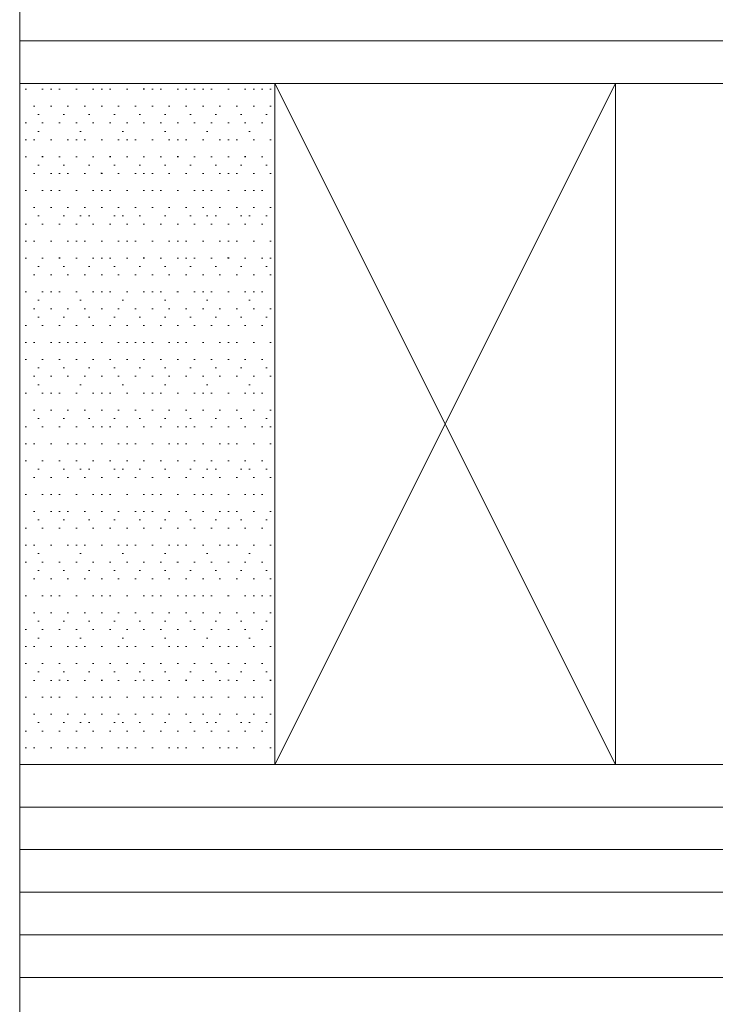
# Model space of a CAD drawing. Header units: inches. Extents: x -96941 to 10978768, y -673 to 1070890.
# Tile 48 of 256: x 55794 to 55810, y 3632 to 3655. Entities that reach past the tile are written whole.
import ezdxf

# ---------------------------------------------------------------- set-up
doc = ezdxf.new("R2010")
doc.units = ezdxf.units.IN
for name, color, linetype, lineweight in [('_MB_inne_0.15', 251, 'Continuous', 15), ('_MB_kreskowanie_szklo_0.09', 157, 'Continuous', 9), ('_MB_kreskowanie_szklo_0.09 @ 1', 157, 'Continuous', 9), ('_MB_kreskowanie_szklo_0.09 @ 1.5', 157, 'Continuous', 9), ('_MB_kreskowanie_szklo_0.09 @ 10', 157, 'Continuous', 9), ('_MB_kreskowanie_szklo_0.09 @ 100', 157, 'Continuous', 9), ('_MB_kreskowanie_szklo_0.09 @ 2', 157, 'Continuous', 9), ('_MB_kreskowanie_szklo_0.09 @ 2.5', 157, 'Continuous', 9), ('_MB_kreskowanie_szklo_0.09 @ 20', 157, 'Continuous', 9), ('_MB_kreskowanie_szklo_0.09 @ 25', 157, 'Continuous', 9), ('_MB_kreskowanie_szklo_0.09 @ 4', 157, 'Continuous', 9), ('_MB_kreskowanie_szklo_0.09 @ 5', 157, 'Continuous', 9), ('_MB_kreskowanie_szklo_0.09 @ 50', 157, 'Continuous', 9), ('_MB_kreskowanie_szklo_0.09 @ 8', 157, 'Continuous', 9), ('_MB_szklo_0.15', 142, 'Continuous', 15)]:
    doc.layers.add(name, color=color, linetype=linetype, lineweight=lineweight)

# ---------------------------------------------------------------- blocks, each defined once
blk = doc.blocks.new('*U3156')
at = {"layer": '_MB_kreskowanie_szklo_0.09 @ 1'}
h = blk.add_hatch(dxfattribs=at)
h.set_pattern_fill('DOTS', color=256, scale=0.25)
h.set_pattern_definition([(0, (0, -10), (0.1984375, 0.396875), [0, -0.396875])])
h.paths.add_polyline_path([(6, -22), (6, -6), (0, -6), (0, -22)])
at = {"layer": '_MB_kreskowanie_szklo_0.09 @ 1.5'}
h = blk.add_hatch(dxfattribs=at)
h.set_pattern_fill('DOTS', color=256, scale=0.25)
h.set_pattern_definition([(0, (0, -10), (0.29765625, 0.5953124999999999), [0, -0.5953124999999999])])
h.paths.add_polyline_path([(6, -22), (6, -6), (0, -6), (0, -22)])
at = {"layer": '_MB_kreskowanie_szklo_0.09 @ 10'}
h = blk.add_hatch(dxfattribs=at)
h.set_pattern_fill('DOTS', color=256, scale=0.25)
h.set_pattern_definition([(0, (0, -10), (1.984375, 3.96875), [0, -3.96875])])
h.paths.add_polyline_path([(6, -22), (6, -6), (0, -6), (0, -22)])
at = {"layer": '_MB_kreskowanie_szklo_0.09 @ 100'}
h = blk.add_hatch(dxfattribs=at)
h.set_pattern_fill('DOTS', color=256, scale=0.25)
h.set_pattern_definition([(0, (0, -10), (19.84375, 39.6875), [0, -39.6875])])
h.paths.add_polyline_path([(6, -22), (6, -6), (0, -6), (0, -22)])
at = {"layer": '_MB_kreskowanie_szklo_0.09 @ 2'}
h = blk.add_hatch(dxfattribs=at)
h.set_pattern_fill('DOTS', color=256, scale=0.25)
h.set_pattern_definition([(0, (0, -10), (0.396875, 0.79375), [0, -0.79375])])
h.paths.add_polyline_path([(6, -22), (6, -6), (0, -6), (0, -22)])
at = {"layer": '_MB_kreskowanie_szklo_0.09 @ 2.5'}
h = blk.add_hatch(dxfattribs=at)
h.set_pattern_fill('DOTS', color=256, scale=0.25)
h.set_pattern_definition([(0, (0, -10), (0.49609375, 0.9921875), [0, -0.9921875])])
h.paths.add_polyline_path([(6, -22), (6, -6), (0, -6), (0, -22)])
at = {"layer": '_MB_kreskowanie_szklo_0.09 @ 20'}
h = blk.add_hatch(dxfattribs=at)
h.set_pattern_fill('DOTS', color=256, scale=0.25)
h.set_pattern_definition([(0, (0, -10), (3.96875, 7.9375), [0, -7.9375])])
h.paths.add_polyline_path([(6, -22), (6, -6), (0, -6), (0, -22)])
at = {"layer": '_MB_kreskowanie_szklo_0.09 @ 25'}
h = blk.add_hatch(dxfattribs=at)
h.set_pattern_fill('DOTS', color=256, scale=0.25)
h.set_pattern_definition([(0, (0, -10), (4.9609375, 9.921875), [0, -9.921875])])
h.paths.add_polyline_path([(6, -22), (6, -6), (0, -6), (0, -22)])
at = {"layer": '_MB_kreskowanie_szklo_0.09 @ 4'}
h = blk.add_hatch(dxfattribs=at)
h.set_pattern_fill('DOTS', color=256, scale=0.25)
h.set_pattern_definition([(0, (0, -10), (0.79375, 1.5875), [0, -1.5875])])
h.paths.add_polyline_path([(6, -22), (6, -6), (0, -6), (0, -22)])
at = {"layer": '_MB_kreskowanie_szklo_0.09 @ 5'}
h = blk.add_hatch(dxfattribs=at)
h.set_pattern_fill('DOTS', color=256, scale=0.25)
h.set_pattern_definition([(0, (0, -10), (0.9921875, 1.984375), [0, -1.984375])])
h.paths.add_polyline_path([(6, -22), (6, -6), (0, -6), (0, -22)])
at = {"layer": '_MB_kreskowanie_szklo_0.09 @ 50'}
h = blk.add_hatch(dxfattribs=at)
h.set_pattern_fill('DOTS', color=256, scale=0.25)
h.set_pattern_definition([(0, (0, -10), (9.921875, 19.84375), [0, -19.84375])])
h.paths.add_polyline_path([(6, -22), (6, -6), (0, -6), (0, -22)])
at = {"layer": '_MB_kreskowanie_szklo_0.09 @ 8'}
h = blk.add_hatch(dxfattribs=at)
h.set_pattern_fill('DOTS', color=256, scale=0.25)
h.set_pattern_definition([(0, (0, -10), (1.5875, 3.175), [0, -3.175])])
h.paths.add_polyline_path([(6, -22), (6, -6), (0, -6), (0, -22)])
blk = doc.blocks.new('*U648')
at = {"layer": '_MB_inne_0.15'}
blk.add_lwpolyline([(6, -22), (6, -6), (0, -6), (0, -22)], close=True, dxfattribs=at)
blk.add_lwpolyline([(14, -6), (14, -22), (6, -22), (6, -6), (14, -6), (6, -22), (6, -6), (14, -22)], dxfattribs=at)
at = {"layer": '_MB_kreskowanie_szklo_0.09'}
for points in [[(0, -1), (927.9999999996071, -1)], [(0, -2), (927.9999999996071, -2)], [(0, -3), (927.9999999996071, -3)], [(0, -4), (927.9999999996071, -4)], [(0, -5), (927.9999999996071, -5)], [(0, -23), (927.9999999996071, -23)]]:
    blk.add_lwpolyline(points, dxfattribs=at)
at = {"layer": '_MB_szklo_0.15'}
for points in [[(927.9999999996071, 0), (0, 0), (0, -6), (927.9999999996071, -6)], [(927.9999999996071, -22), (0, -22), (0, -26), (927.9999999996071, -26)]]:
    blk.add_lwpolyline(points, dxfattribs=at)
at = {"layer": '_MB_kreskowanie_szklo_0.09', "lineweight": 30}
blk.add_blockref('*U3156', (0, 0), dxfattribs=at)

msp = doc.modelspace()

# ---------------------------------------------------------------- block references
at = {"color": 14, "true_color": 0xa30000, "xscale": -1, "rotation": 180}
msp.add_blockref('*U648', (55793.73482845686, 3631.444182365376), dxfattribs=at)

doc.saveas('drawing.dxf')
